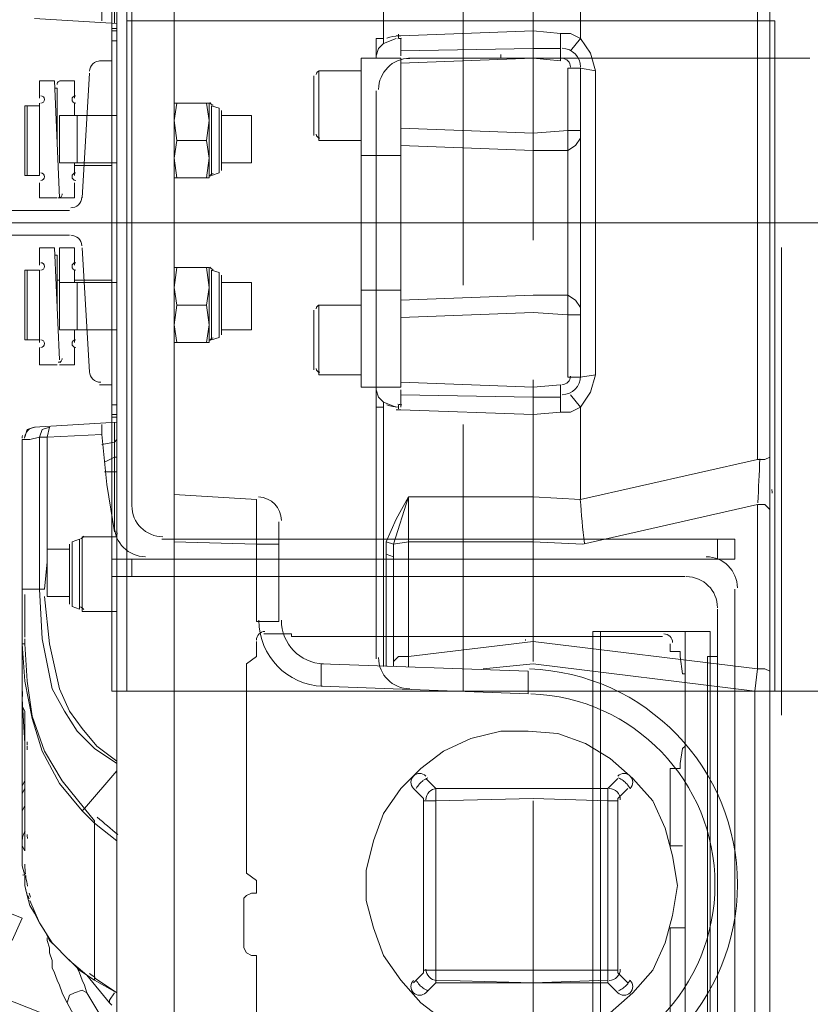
# Model space of a CAD drawing. Header units: millimetres. Extents: x 204754 to 499005, y -178579 to -103222.
# Tile 41 of 178: x 220667 to 220870, y -125554 to -125301. Entities that reach past the tile are written whole.
import ezdxf

# ---------------------------------------------------------------- set-up
doc = ezdxf.new("R2010")
doc.units = ezdxf.units.MM
doc.header["$MEASUREMENT"] = 0
doc.linetypes.add('Przerywana', pattern=[240, 120, -120])
doc.layers.get('0').update_dxf_attribs({"color": 252, "lineweight": 5})
doc.layers.add('Nowe_820-G Rysunki Obrazki_Nr_pióra__161', color=252, linetype='Continuous', lineweight=5)
doc.layers.add('Nowe_Nowe_220(1)-A Ściany zewnętrzne_Nr_pióra__103', color=252, linetype='Continuous', lineweight=5)

# ---------------------------------------------------------------- blocks, each defined once
blk = doc.blocks.new('podkład 20251118')
at = {"layer": 'Nowe_820-G Rysunki Obrazki_Nr_pióra__161', "color": 252, "linetype": 'Continuous', "lineweight": 5}
for p, q in [((220667.6, -125531.58), (219495.33, -125070.48)), ((220859.46, -125078.15), (220859.46, -125662.05)), ((220691.9, -125625.6), (220691.9, -125080.71)), ((220706.61, -125080.71), (220706.61, -125625.6)), ((220856.26, -125163.85), (220856.26, -125413.91)), ((220690.62, -125473.39), (220690.62, -125278.97)), ((220690.62, -125431.18), (220690.62, -125278.97)), ((220694.46, -125473.39), (220694.46, -125278.97)), ((220695.74, -125278.97), (220695.74, -125426.06)), ((220810.85, -125305.83), (220810.85, -125282.16)), ((220760.33, -125282.8), (220760.33, -125305.83)), ((220798.7, -125357.63), (220798.7, -125285.36)), ((220780.8, -125293.04), (220780.8, -125351.23)), ((220691.26, -125301.99), (220691.26, -125296.87)), ((220688.06, -125301.35), (220688.06, -125298.79)), ((220691.9, -125301.99), (220670.8, -125300.71)), ((220694.46, -125301.35), (220860.74, -125301.35)), ((220753.3, -125301.35), (220808.3, -125301.35)), ((220780.8, -125301.35), (220780.8, -125369.14)), ((220860.74, -125473.39), (220860.74, -125301.35)), ((220690.62, -125303.27), (220690.62, -125325.65)), ((220691.9, -125303.27), (220690.62, -125303.27)), ((220690.62, -125303.91), (220691.9, -125303.91)), ((220763.53, -125305.19), (220764.81, -125305.19)), ((220764.81, -125305.19), (220798.7, -125303.91)), ((220798.7, -125303.91), (220805.74, -125304.55)), ((220805.74, -125308.39), (220805.74, -125304.55)), ((220805.74, -125304.55), (220808.3, -125304.55)), ((220808.3, -125304.55), (220810.85, -125305.83)), ((220690.62, -125306.47), (220691.9, -125306.47)), ((220758.41, -125305.83), (220758.41, -125310.94)), ((220760.33, -125305.83), (220758.41, -125305.83)), ((220759.05, -125308.39), (220760.33, -125307.11)), ((220760.33, -125305.83), (220760.33, -125307.11)), ((220760.33, -125307.11), (220763.53, -125305.83)), ((220764.81, -125305.83), (220764.81, -125310.3)), ((220808.3, -125309.03), (220810.85, -125305.83)), ((220813.41, -125309.66), (220810.85, -125305.83)), ((220758.41, -125310.3), (220759.05, -125308.39)), ((220798.7, -125308.39), (220764.81, -125309.03)), ((220798.7, -125308.39), (220805.74, -125308.39)), ((220805.74, -125308.39), (220805.74, -125311.58)), ((220814.69, -125314.14), (220813.41, -125309.66)), ((220690.62, -125311.58), (220687.42, -125311.58)), ((220690.62, -125394.72), (220690.62, -125311.58)), ((220764.81, -125310.94), (220754.57, -125310.94)), ((220754.57, -125395.36), (220754.57, -125310.94)), ((220798.7, -125310.94), (220764.81, -125312.22)), ((220764.81, -125395.36), (220764.81, -125310.94)), ((220766.73, -125310.94), (220869.69, -125310.94)), ((220798.7, -125310.94), (220805.74, -125311.58)), ((220684.87, -125314.78), (220682.95, -125346.76)), ((220742.42, -125330.77), (220742.42, -125315.42)), ((220754.57, -125314.14), (220743.7, -125314.14)), ((220743.7, -125332.05), (220743.7, -125314.14)), ((220810.85, -125313.5), (220807.66, -125313.5)), ((220807.66, -125313.5), (220807.66, -125329.49)), ((220810.85, -125313.5), (220810.85, -125392.8)), ((220810.85, -125313.5), (220814.69, -125314.14)), ((220814.69, -125314.14), (220814.69, -125392.16)), ((220672.07, -125316.7), (220672.07, -125321.18)), ((220675.91, -125316.7), (220672.07, -125316.7)), ((220675.91, -125316.7), (220677.19, -125346.76)), ((220681.03, -125316.7), (220677.19, -125316.7)), ((220681.03, -125321.18), (220681.03, -125316.7)), ((220675.91, -125318.62), (220676.55, -125318.62)), ((220676.55, -125332.05), (220676.55, -125318.62)), ((220758.41, -125319.26), (220758.41, -125465.07)), ((220668.24, -125341), (220668.24, -125323.1)), ((220668.24, -125323.1), (220668.88, -125323.1)), ((220668.88, -125341), (220668.88, -125323.1)), ((220668.88, -125323.1), (220670.16, -125323.1)), ((220672.07, -125323.1), (220670.16, -125323.1)), ((220672.07, -125322.46), (220672.07, -125341)), ((220681.03, -125325.65), (220681.03, -125322.46)), ((220706.61, -125322.46), (220715.56, -125322.46)), ((220707.25, -125322.46), (220706.61, -125326.93)), ((220714.92, -125322.46), (220715.56, -125326.93)), ((220715.56, -125341.64), (220715.56, -125322.46)), ((220716.2, -125323.1), (220716.2, -125341)), ((220718.12, -125323.73), (220716.2, -125323.1)), ((220677.19, -125325.65), (220677.19, -125337.8)), ((220691.9, -125325.65), (220677.19, -125325.65)), ((220677.19, -125325.65), (220681.67, -125325.65)), ((220681.03, -125325.65), (220690.62, -125325.65)), ((220681.67, -125337.8), (220681.67, -125325.65)), ((220681.67, -125325.65), (220681.67, -125337.8)), ((220718.12, -125323.73), (220718.12, -125340.36)), ((220718.76, -125339.72), (220718.76, -125324.37)), ((220718.76, -125325.65), (220726.43, -125325.65)), ((220726.43, -125337.8), (220726.43, -125325.65)), ((220726.43, -125325.65), (220726.43, -125326.93)), ((220706.61, -125326.93), (220707.25, -125332.05)), ((220715.56, -125326.93), (220714.92, -125332.05)), ((220726.43, -125337.16), (220726.43, -125326.93)), ((220726.43, -125326.93), (220726.43, -125337.16)), ((220764.81, -125328.85), (220798.7, -125330.13)), ((220807.66, -125329.49), (220798.7, -125330.13)), ((220810.85, -125329.49), (220807.66, -125329.49)), ((220807.66, -125329.49), (220807.66, -125334.61)), ((220707.25, -125332.05), (220706.61, -125336.53)), ((220707.25, -125332.05), (220714.92, -125332.05)), ((220714.92, -125332.05), (220715.56, -125336.53)), ((220754.57, -125332.05), (220743.7, -125332.05)), ((220764.81, -125333.33), (220798.7, -125334.61)), ((220809.57, -125333.33), (220807.66, -125334.61)), ((220810.85, -125331.41), (220809.57, -125333.33)), ((220807.66, -125334.61), (220798.7, -125334.61)), ((220807.66, -125334.61), (220807.66, -125371.7)), ((220691.9, -125337.8), (220677.19, -125337.8)), ((220677.19, -125337.8), (220681.67, -125337.8)), ((220681.03, -125341), (220681.03, -125337.8)), ((220690.62, -125337.8), (220690.62, -125368.5)), ((220706.61, -125336.53), (220707.25, -125341.64)), ((220715.56, -125336.53), (220714.92, -125341.64)), ((220718.76, -125337.8), (220726.43, -125337.8)), ((220726.43, -125337.8), (220726.43, -125337.16)), ((220764.81, -125335.89), (220754.57, -125335.89)), ((220681.03, -125338.44), (220690.62, -125338.44)), ((220718.12, -125340.36), (220716.2, -125341)), ((220668.88, -125341), (220668.24, -125341)), ((220670.16, -125341), (220668.88, -125341)), ((220672.07, -125341), (220670.16, -125341)), ((220672.07, -125342.92), (220672.07, -125346.76)), ((220681.03, -125346.76), (220681.03, -125342.92)), ((220706.61, -125341.64), (220715.56, -125341.64)), ((220672.07, -125346.76), (220676.55, -125346.76)), ((220677.19, -125346.76), (220681.03, -125346.76)), ((220679.75, -125349.96), (220654.81, -125349.96)), ((220637.54, -125353.15), (220709.81, -125353.15)), ((220649.69, -125353.15), (220697.66, -125353.15)), ((220690.62, -125353.15), (220694.46, -125353.15)), ((220690.62, -125353.15), (220757.77, -125353.15)), ((220733.47, -125353.15), (220805.1, -125353.15)), ((220745.62, -125353.15), (220817.89, -125353.15)), ((220789.75, -125353.15), (220846.67, -125353.15)), ((220793.59, -125353.15), (220860.74, -125353.15)), ((220841.55, -125353.15), (220889.52, -125353.15)), ((220853.7, -125353.15), (220925.97, -125353.15)), ((220654.81, -125356.35), (220679.75, -125356.35)), ((220672.07, -125359.55), (220672.07, -125364.03)), ((220675.91, -125359.55), (220672.07, -125359.55)), ((220677.19, -125388.33), (220675.91, -125359.55)), ((220677.19, -125368.5), (220677.19, -125359.55)), ((220677.19, -125359.55), (220681.03, -125359.55)), ((220681.03, -125359.55), (220681.03, -125364.03)), ((220682.95, -125359.55), (220684.87, -125391.53)), ((220676.55, -125361.47), (220675.91, -125361.47)), ((220676.55, -125361.47), (220676.55, -125365.3)), ((220668.24, -125383.21), (220668.24, -125365.3)), ((220668.24, -125365.3), (220668.88, -125365.3)), ((220668.88, -125383.21), (220668.88, -125365.3)), ((220668.88, -125365.3), (220670.16, -125365.3)), ((220672.07, -125365.3), (220670.16, -125365.3)), ((220672.07, -125365.3), (220672.07, -125383.85)), ((220676.55, -125374.26), (220676.55, -125365.3)), ((220681.03, -125365.3), (220681.03, -125368.5)), ((220706.61, -125364.66), (220715.56, -125364.66)), ((220707.25, -125364.66), (220706.61, -125369.78)), ((220714.92, -125364.66), (220715.56, -125369.78)), ((220715.56, -125383.85), (220715.56, -125364.66)), ((220716.2, -125365.3), (220716.2, -125383.21)), ((220718.12, -125365.94), (220716.2, -125365.3)), ((220718.12, -125365.94), (220718.12, -125382.57)), ((220676.55, -125367.86), (220677.19, -125367.86)), ((220677.19, -125368.5), (220677.19, -125380.65)), ((220691.9, -125368.5), (220677.19, -125368.5)), ((220677.19, -125368.5), (220681.67, -125368.5)), ((220681.03, -125367.86), (220690.62, -125367.86)), ((220681.67, -125380.65), (220681.67, -125368.5)), ((220681.67, -125368.5), (220681.67, -125380.65)), ((220718.76, -125381.93), (220718.76, -125366.58)), ((220718.76, -125368.5), (220726.43, -125368.5)), ((220726.43, -125380.65), (220726.43, -125368.5)), ((220726.43, -125368.5), (220726.43, -125369.14)), ((220706.61, -125369.78), (220707.25, -125374.26)), ((220715.56, -125369.78), (220714.92, -125374.26)), ((220726.43, -125379.37), (220726.43, -125369.14)), ((220726.43, -125369.14), (220726.43, -125379.37)), ((220764.81, -125370.42), (220754.57, -125370.42)), ((220798.7, -125371.7), (220764.81, -125372.98)), ((220798.7, -125371.7), (220807.66, -125371.7)), ((220807.66, -125371.7), (220807.66, -125376.82)), ((220809.57, -125372.98), (220807.66, -125371.7)), ((220810.85, -125374.9), (220809.57, -125372.98)), ((220707.25, -125374.26), (220706.61, -125379.37)), ((220707.25, -125374.26), (220714.92, -125374.26)), ((220714.92, -125374.26), (220715.56, -125379.37)), ((220742.42, -125390.89), (220742.42, -125375.54)), ((220743.7, -125392.16), (220743.7, -125374.26)), ((220754.57, -125374.26), (220743.7, -125374.26)), ((220798.7, -125376.18), (220764.81, -125377.46)), ((220798.7, -125376.18), (220807.66, -125376.82)), ((220810.85, -125376.82), (220807.66, -125376.82)), ((220807.66, -125376.82), (220807.66, -125392.8)), ((220691.9, -125380.65), (220677.19, -125380.65)), ((220677.19, -125380.65), (220681.67, -125380.65)), ((220681.03, -125380.65), (220681.03, -125383.85)), ((220681.03, -125380.65), (220690.62, -125380.65)), ((220690.62, -125380.65), (220690.62, -125403.04)), ((220706.61, -125379.37), (220707.25, -125383.85)), ((220715.56, -125379.37), (220714.92, -125383.85)), ((220718.76, -125380.65), (220726.43, -125380.65)), ((220726.43, -125380.65), (220726.43, -125379.37)), ((220668.88, -125383.21), (220668.24, -125383.21)), ((220670.16, -125383.21), (220668.88, -125383.21)), ((220672.07, -125383.21), (220670.16, -125383.21)), ((220706.61, -125383.85), (220715.56, -125383.85)), ((220718.12, -125382.57), (220716.2, -125383.21)), ((220672.07, -125385.13), (220672.07, -125389.61)), ((220681.03, -125385.13), (220681.03, -125389.61)), ((220672.07, -125389.61), (220676.55, -125389.61)), ((220681.03, -125389.61), (220677.19, -125389.61)), ((220754.57, -125392.16), (220743.7, -125392.16)), ((220798.7, -125465.71), (220798.7, -125393.44)), ((220810.85, -125392.8), (220807.66, -125392.8)), ((220810.85, -125392.8), (220814.69, -125392.16)), ((220813.41, -125396.64), (220814.69, -125392.16)), ((220687.42, -125394.72), (220690.62, -125394.72)), ((220764.81, -125395.36), (220754.57, -125395.36)), ((220759.05, -125397.92), (220758.41, -125396)), ((220764.81, -125394.08), (220798.7, -125395.36)), ((220764.81, -125396), (220764.81, -125400.48)), ((220805.74, -125394.72), (220798.7, -125395.36)), ((220798.7, -125395.36), (220798.7, -125397.92)), ((220805.74, -125397.92), (220805.74, -125394.72)), ((220760.33, -125399.2), (220759.05, -125397.92)), ((220798.7, -125397.92), (220764.81, -125397.28)), ((220764.81, -125397.28), (220798.7, -125397.92)), ((220805.74, -125397.92), (220798.7, -125397.92)), ((220798.7, -125397.92), (220798.7, -125402.4)), ((220805.74, -125397.92), (220805.74, -125401.76)), ((220808.3, -125397.28), (220810.85, -125400.48)), ((220810.85, -125400.48), (220813.41, -125396.64)), ((220691.9, -125399.84), (220690.62, -125399.84)), ((220760.33, -125400.48), (220758.41, -125400.48)), ((220763.53, -125400.48), (220760.33, -125399.2)), ((220760.33, -125399.2), (220760.33, -125400.48)), ((220760.33, -125400.48), (220760.33, -125466.99)), ((220764.81, -125401.12), (220763.53, -125401.12)), ((220798.7, -125402.4), (220764.81, -125401.12)), ((220810.85, -125400.48), (220808.3, -125401.76)), ((220810.85, -125400.48), (220810.85, -125424.14)), ((220691.9, -125402.4), (220690.62, -125402.4)), ((220691.9, -125403.04), (220690.62, -125403.04)), ((220805.74, -125401.76), (220798.7, -125402.4)), ((220808.3, -125401.76), (220805.74, -125401.76)), ((220668.24, -125408.15), (220668.88, -125406.23)), ((220668.88, -125406.23), (220670.8, -125405.6)), ((220670.8, -125405.6), (220691.9, -125404.32)), ((220672.07, -125408.15), (220672.71, -125406.23)), ((220672.71, -125406.23), (220674.63, -125405.6)), ((220674.63, -125405.6), (220673.99, -125408.15)), ((220688.06, -125404.96), (220688.06, -125407.51)), ((220691.26, -125409.43), (220691.26, -125404.32)), ((220780.8, -125404.96), (220780.8, -125473.39)), ((220667.6, -125408.79), (220667.6, -125516.87)), ((220667.6, -125447.16), (220667.6, -125408.79)), ((220667.6, -125408.79), (220669.52, -125408.79)), ((220669.52, -125408.79), (220672.07, -125408.15)), ((220672.07, -125408.15), (220672.07, -125447.16)), ((220672.07, -125408.15), (220673.99, -125408.15)), ((220673.99, -125408.15), (220672.07, -125408.15)), ((220673.99, -125408.15), (220688.06, -125407.51)), ((220673.99, -125408.15), (220673.99, -125438.21)), ((220688.06, -125407.51), (220689.34, -125420.3)), ((220691.26, -125409.43), (220691.9, -125408.79)), ((220691.26, -125409.43), (220688.06, -125410.07)), ((220691.26, -125413.27), (220691.26, -125409.43)), ((220691.26, -125413.27), (220688.7, -125414.55)), ((220691.26, -125417.11), (220691.26, -125413.27)), ((220691.26, -125413.27), (220691.9, -125413.27)), ((220810.85, -125424.14), (220856.26, -125413.91)), ((220858.18, -125413.91), (220856.26, -125413.91)), ((220859.46, -125413.27), (220858.18, -125413.91)), ((220691.26, -125417.11), (220688.7, -125417.11)), ((220691.26, -125417.11), (220691.26, -125431.82)), ((220691.26, -125417.11), (220691.9, -125417.11)), ((220689.34, -125420.3), (220691.26, -125432.46)), ((220727.71, -125424.14), (220706.61, -125422.86)), ((220727.71, -125424.14), (220727.71, -125435.65)), ((220762.89, -125435.65), (220766.73, -125423.5)), ((220763.53, -125429.26), (220766.73, -125423.5)), ((220766.73, -125423.5), (220766.73, -125435.01)), ((220766.73, -125423.5), (220798.7, -125423.5)), ((220798.7, -125435.01), (220798.7, -125423.5)), ((220810.85, -125424.14), (220798.7, -125423.5)), ((220811.49, -125435.65), (220856.26, -125425.42)), ((220856.26, -125425.42), (220856.26, -125467.63)), ((220858.18, -125425.42), (220856.26, -125425.42)), ((220859.46, -125426.7), (220858.18, -125425.42)), ((220760.97, -125435.01), (220763.53, -125429.26)), ((220733.47, -125455.48), (220733.47, -125429.9)), ((220680.39, -125435.01), (220682.31, -125434.37)), ((220682.31, -125434.37), (220682.31, -125452.28)), ((220682.95, -125433.73), (220682.95, -125452.92)), ((220682.95, -125433.73), (220691.9, -125433.73)), ((220691.26, -125433.73), (220691.9, -125433.73)), ((220850.5, -125434.37), (220703.41, -125434.37)), ((220846.03, -125439.49), (220846.03, -125434.37)), ((220850.5, -125439.49), (220850.5, -125434.37)), ((220673.99, -125436.93), (220673.99, -125449.08)), ((220673.99, -125436.93), (220673.99, -125438.21)), ((220679.75, -125436.93), (220673.99, -125436.93)), ((220679.75, -125451), (220679.75, -125435.65)), ((220680.39, -125451.64), (220680.39, -125435.01)), ((220727.71, -125435.65), (220706.61, -125435.01)), ((220727.71, -125455.48), (220727.71, -125435.65)), ((220727.71, -125435.65), (220733.47, -125435.65)), ((220760.97, -125438.21), (220760.97, -125435.01)), ((220762.89, -125435.65), (220760.97, -125435.01)), ((220766.73, -125435.01), (220762.89, -125435.65)), ((220762.89, -125438.85), (220762.89, -125435.65)), ((220766.73, -125464.43), (220766.73, -125435.01)), ((220798.7, -125435.01), (220766.73, -125435.01)), ((220811.49, -125435.65), (220798.7, -125435.01)), ((220673.99, -125448.44), (220673.99, -125438.21)), ((220673.99, -125438.21), (220673.99, -125448.44)), ((220760.97, -125466.99), (220760.97, -125438.21)), ((220762.89, -125438.85), (220760.97, -125438.21)), ((220762.89, -125438.85), (220762.89, -125466.99)), ((220673.99, -125440.13), (220673.35, -125447.16)), ((220842.83, -125439.49), (220690.62, -125439.49)), ((220690.62, -125439.49), (220690.62, -125443.97)), ((220695.74, -125439.49), (220695.74, -125443.97)), ((220698.93, -125439.49), (220850.5, -125439.49)), ((220690.62, -125443.97), (220837.71, -125443.97)), ((220673.35, -125447.16), (220667.6, -125447.16)), ((220667.6, -125449.08), (220667.6, -125447.16)), ((220672.07, -125447.16), (220672.71, -125459.96)), ((220673.35, -125449.08), (220674.63, -125461.23)), ((220673.99, -125447.62), (220673.99, -125448.38)), ((220673.99, -125449.08), (220673.99, -125448.44)), ((220679.75, -125449.08), (220673.99, -125449.08)), ((220850.5, -125447.16), (220850.5, -125893.56)), ((220680.39, -125451.64), (220682.31, -125452.28)), ((220682.95, -125452.92), (220691.9, -125452.92)), ((220846.03, -125893.56), (220846.03, -125452.28)), ((220727.71, -125455.48), (220733.47, -125455.48)), ((220729.63, -125458.68), (220736.67, -125458.68)), ((220736.67, -125459.32), (220736.67, -125458.68)), ((220736.67, -125459.32), (220831.96, -125459.32)), ((220814.05, -125458.04), (220814.05, -125858.39)), ((220844.11, -125458.04), (220814.05, -125458.04)), ((220815.97, -125858.39), (220815.97, -125458.04)), ((220837.71, -125858.39), (220837.71, -125458.04)), ((220844.11, -125858.39), (220844.11, -125458.04)), ((220667.6, -125461.23), (220668.24, -125461.23)), ((220668.24, -125470.83), (220667.6, -125461.23)), ((220668.24, -125461.23), (220668.24, -125459.96)), ((220668.88, -125470.83), (220668.24, -125461.23)), ((220672.71, -125459.96), (220673.99, -125466.35)), ((220674.63, -125461.23), (220677.19, -125472.75)), ((220727.71, -125464.43), (220727.71, -125460.6)), ((220766.73, -125464.43), (220798.7, -125460.6)), ((220798.7, -125460.6), (220856.26, -125467.63)), ((220833.88, -125461.23), (220833.88, -125463.15)), ((220727.71, -125464.43), (220725.16, -125466.35)), ((220762.89, -125465.71), (220764.17, -125464.43)), ((220764.17, -125464.43), (220766.73, -125464.43)), ((220766.73, -125466.99), (220766.73, -125464.43)), ((220835.8, -125463.15), (220833.88, -125463.15)), ((220836.43, -125463.15), (220835.8, -125463.15)), ((220836.43, -125464.43), (220836.43, -125463.15)), ((220837.07, -125468.91), (220836.43, -125464.43)), ((220846.03, -125464.43), (220843.47, -125464.43)), ((220843.47, -125464.43), (220843.47, -125764.37)), ((220673.99, -125466.35), (220675.27, -125472.75)), ((220725.16, -125520.07), (220725.16, -125466.35)), ((220797.42, -125468.27), (220744.34, -125466.35)), ((220744.34, -125472.11), (220744.34, -125466.35)), ((220762.89, -125466.99), (220762.89, -125465.71)), ((220785.91, -125467.63), (220798.7, -125466.35)), ((220798.7, -125466.35), (220855.62, -125473.39)), ((220797.42, -125474.03), (220797.42, -125468.27)), ((220837.07, -125468.91), (220837.71, -125468.91)), ((220837.71, -125468.91), (220837.71, -125487.46)), ((220856.26, -125467.63), (220855.62, -125473.39)), ((220858.18, -125467.63), (220856.26, -125467.63)), ((220859.46, -125468.27), (220858.18, -125467.63)), ((220667.6, -125471.47), (220667.6, -125474.03)), ((220667.6, -125472.11), (220667.6, -125475.3)), ((220670.16, -125480.42), (220668.24, -125470.83)), ((220670.16, -125479.78), (220668.88, -125470.83)), ((220797.42, -125474.03), (220744.34, -125472.11)), ((220675.27, -125472.75), (220678.47, -125478.5)), ((220677.19, -125472.75), (220679.75, -125478.5)), ((220860.74, -125473.39), (220690.62, -125473.39)), ((220933.64, -125473.39), (220766.73, -125473.39)), ((220855.62, -125473.39), (220855.62, -125638.39)), ((220859.46, -125473.39), (220855.62, -125473.39)), ((220667.6, -125475.3), (220667.6, -125477.22)), ((220668.24, -125486.82), (220667.6, -125475.3)), ((220667.6, -125477.22), (220668.24, -125478.5)), ((220667.6, -125477.86), (220667.6, -125478.5)), ((220668.24, -125478.5), (220668.24, -125487.46)), ((220673.35, -125488.73), (220670.16, -125479.78)), ((220678.47, -125478.5), (220681.67, -125483.62)), ((220679.75, -125478.5), (220682.95, -125482.98)), ((220672.71, -125488.73), (220670.16, -125480.42)), ((220681.67, -125483.62), (220686.14, -125488.1)), ((220682.95, -125482.98), (220686.78, -125487.46)), ((220790.39, -125483.62), (220782.71, -125485.54)), ((220797.42, -125483.62), (220790.39, -125483.62)), ((220805.1, -125484.26), (220797.42, -125483.62)), ((220812.13, -125486.82), (220805.1, -125484.26)), ((220668.24, -125487.46), (220668.24, -125511.76)), ((220668.24, -125487.46), (220668.24, -125488.73)), ((220686.78, -125487.46), (220691.9, -125491.29)), ((220782.71, -125485.54), (220775.68, -125488.73)), ((220818.53, -125490.65), (220812.13, -125486.82)), ((220837.71, -125487.46), (220837.07, -125488.1)), ((220730.91, -125578.91), (220505.16, -125490.01)), ((220668.24, -125511.76), (220668.24, -125488.73)), ((220677.19, -125497.05), (220672.71, -125488.73)), ((220677.83, -125496.41), (220673.35, -125488.73)), ((220686.14, -125488.1), (220691.9, -125491.93)), ((220775.68, -125488.73), (220769.92, -125493.21)), ((220836.43, -125491.93), (220837.07, -125488.1)), ((220824.28, -125495.77), (220818.53, -125490.65)), ((220836.43, -125493.21), (220836.43, -125491.93)), ((220691.9, -125493.85), (220683.59, -125503.44)), ((220769.92, -125493.21), (220764.81, -125498.33)), ((220833.88, -125493.21), (220833.88, -125513.04)), ((220835.8, -125493.21), (220833.88, -125493.21)), ((220835.8, -125493.21), (220836.43, -125493.21)), ((220668.24, -125496.41), (220667.6, -125497.69)), ((220668.24, -125496.41), (220667.6, -125497.69)), ((220682.95, -125504.08), (220677.19, -125497.05)), ((220683.59, -125503.44), (220677.83, -125496.41)), ((220771.2, -125495.77), (220773.76, -125498.33)), ((220817.89, -125498.33), (220820.45, -125495.77)), ((220829.4, -125501.53), (220824.28, -125495.77)), ((220667.6, -125499.61), (220668.24, -125498.33)), ((220764.81, -125498.33), (220760.33, -125504.72)), ((220770.56, -125500.89), (220768, -125498.33)), ((220773.76, -125498.33), (220798.7, -125498.33)), ((220773.76, -125498.33), (220817.89, -125498.33)), ((220773.76, -125498.33), (220773.76, -125501.53)), ((220798.7, -125498.33), (220817.89, -125498.33)), ((220817.89, -125498.33), (220817.89, -125501.53)), ((220823, -125498.33), (220820.45, -125500.89)), ((220770.56, -125501.53), (220770.56, -125500.89)), ((220770.56, -125545.01), (220770.56, -125501.53)), ((220770.56, -125501.53), (220773.76, -125501.53)), ((220773.76, -125501.53), (220798.7, -125500.89)), ((220773.76, -125545.01), (220773.76, -125501.53)), ((220798.7, -125500.89), (220817.89, -125501.53)), ((220798.7, -125573.79), (220798.7, -125501.53)), ((220817.89, -125501.53), (220817.89, -125545.01)), ((220820.45, -125501.53), (220817.89, -125501.53)), ((220820.45, -125500.89), (220820.45, -125545.65)), ((220832.6, -125508.56), (220829.4, -125501.53)), ((220668.24, -125502.8), (220667.6, -125504.08)), ((220682.95, -125504.08), (220683.59, -125503.44)), ((220686.14, -125507.28), (220682.95, -125504.08)), ((220686.14, -125506.64), (220683.59, -125503.44)), ((220760.33, -125504.72), (220757.77, -125511.76)), ((220686.14, -125507.28), (220686.14, -125506.64)), ((220686.14, -125546.93), (220686.14, -125507.28)), ((220691.9, -125511.76), (220686.14, -125507.28)), ((220834.52, -125515.6), (220832.6, -125508.56)), ((220667.6, -125512.4), (220667.6, -125513.04)), ((220668.24, -125514.32), (220668.24, -125511.76)), ((220757.77, -125511.76), (220755.85, -125519.43)), ((220667.6, -125513.04), (220668.24, -125514.32)), ((220833.88, -125513.04), (220837.07, -125513.04)), ((220837.71, -125513.68), (220837.71, -125534.14)), ((220667.6, -125516.87), (220667.6, -125518.15)), ((220667.62, -125517.78), (220667.62, -125517.8)), ((220835.8, -125523.27), (220834.52, -125515.6)), ((220667.6, -125518.15), (220668.24, -125520.71)), ((220725.16, -125520.07), (220727.71, -125521.99)), ((220755.85, -125519.43), (220755.85, -125527.11)), ((220667.83, -125520.38), (220667.86, -125520.63)), ((220668.24, -125520.71), (220668.24, -125523.27)), ((220727.71, -125525.19), (220727.71, -125521.99)), ((220668.24, -125523.27), (220668.88, -125525.83)), ((220725.16, -125525.83), (220726.43, -125525.19)), ((220726.43, -125525.19), (220727.71, -125525.19)), ((220834.52, -125530.94), (220835.8, -125523.27)), ((220668.88, -125525.83), (220669.52, -125528.39)), ((220669.52, -125527.11), (220672.07, -125532.86)), ((220724.52, -125526.47), (220725.16, -125525.83)), ((220724.52, -125529.03), (220724.52, -125526.47)), ((220755.85, -125527.11), (220757.77, -125534.14)), ((220669.52, -125528.39), (220670.8, -125530.3)), ((220670.8, -125530.3), (220672.07, -125532.86)), ((220724.52, -125529.03), (220724.52, -125537.34)), ((220665.04, -125537.34), (220667.6, -125531.58)), ((220672.07, -125532.86), (220673.35, -125534.78)), ((220672.07, -125532.86), (220675.27, -125537.98)), ((220832.6, -125537.98), (220834.52, -125530.94)), ((220673.35, -125534.78), (220674.63, -125537.34)), ((220757.77, -125534.14), (220760.33, -125541.18)), ((220833.88, -125608.33), (220833.88, -125534.14)), ((220833.88, -125534.14), (220837.71, -125534.14)), ((220673.99, -125536.7), (220673.99, -125537.34)), ((220673.99, -125537.34), (220674.63, -125539.26)), ((220674.63, -125537.34), (220676.55, -125539.26)), ((220675.27, -125537.98), (220679.75, -125542.46)), ((220724.52, -125539.26), (220724.52, -125537.34)), ((220829.4, -125545.01), (220832.6, -125537.98)), ((220674.63, -125539.26), (220674.63, -125540.54)), ((220674.63, -125540.54), (220675.27, -125542.46)), ((220676.55, -125539.26), (220678.47, -125541.18)), ((220725.16, -125540.54), (220724.52, -125539.26)), ((220726.43, -125541.18), (220725.16, -125540.54)), ((220675.27, -125542.46), (220675.27, -125544.37)), ((220678.47, -125541.18), (220680.39, -125543.1)), ((220679.75, -125542.46), (220684.23, -125546.29)), ((220727.71, -125541.18), (220726.43, -125541.18)), ((220727.71, -125562.28), (220727.71, -125541.18)), ((220760.33, -125541.18), (220764.81, -125547.57)), ((220675.27, -125544.37), (220675.91, -125545.65)), ((220680.39, -125543.1), (220682.31, -125545.01)), ((220682.31, -125545.65), (220681.67, -125544.37)), ((220682.31, -125545.01), (220684.23, -125546.29)), ((220770.56, -125545.65), (220770.56, -125545.01)), ((220770.56, -125545.01), (220773.76, -125545.01)), ((220798.7, -125545.01), (220773.76, -125545.01)), ((220773.76, -125547.57), (220773.76, -125545.01)), ((220817.89, -125545.01), (220798.7, -125545.01)), ((220820.45, -125545.01), (220817.89, -125545.01)), ((220817.89, -125547.57), (220817.89, -125545.01)), ((220824.28, -125550.77), (220829.4, -125545.01)), ((220675.91, -125545.65), (220676.55, -125547.57)), ((220676.55, -125547.57), (220677.19, -125548.85)), ((220682.95, -125547.57), (220682.31, -125545.65)), ((220683.59, -125548.85), (220682.95, -125547.57)), ((220684.23, -125546.29), (220689.98, -125553.33)), ((220684.23, -125546.29), (220686.14, -125547.57)), ((220691.9, -125550.77), (220686.14, -125546.93)), ((220686.14, -125547.57), (220686.14, -125546.93)), ((220686.14, -125546.93), (220686.14, -125547.57)), ((220686.14, -125547.57), (220691.9, -125550.77)), ((220764.81, -125547.57), (220769.92, -125553.33)), ((220768, -125548.21), (220770.56, -125545.65)), ((220798.7, -125548.21), (220773.76, -125547.57)), ((220773.76, -125548.21), (220773.76, -125547.57)), ((220817.89, -125547.57), (220798.7, -125548.21)), ((220817.89, -125548.21), (220817.89, -125547.57)), ((220820.45, -125545.65), (220823, -125548.21)), ((220677.19, -125548.85), (220677.83, -125550.77)), ((220681.03, -125550.77), (220682.95, -125550.13)), ((220682.95, -125550.13), (220684.23, -125550.77)), ((220684.23, -125550.77), (220683.59, -125548.85)), ((220773.76, -125548.21), (220771.2, -125550.77)), ((220817.89, -125548.21), (220773.76, -125548.21)), ((220820.45, -125550.77), (220817.89, -125548.21)), ((220677.83, -125550.77), (220678.47, -125552.05)), ((220678.47, -125552.05), (220679.11, -125553.33)), ((220679.11, -125553.33), (220679.75, -125551.41)), ((220679.75, -125551.41), (220681.03, -125550.77)), ((220691.9, -125563.56), (220684.23, -125550.77)), ((220691.26, -125550.77), (220689.98, -125552.69)), ((220689.98, -125552.69), (220689.98, -125553.33)), ((220818.53, -125555.89), (220824.28, -125550.77)), ((220679.11, -125553.33), (220691.9, -125576.35)), ((220689.98, -125553.33), (220690.62, -125553.97)), ((220769.92, -125553.33), (220775.68, -125557.8))]:
    blk.add_line(p, q, dxfattribs=at)
for centre, radius, start, end in [((220764.53, -125315.3), 10.11, 91.7244, 109.1351), ((220714.27, -125305.83), 49.9, 0.1751, 1.1971), ((220754.4, -125234.08), 72.48, 277.6064, 278.3935), ((220795.23, -125309.99), 4.84, 179.9368, 191.4217), ((220806.06, -125313.18), 4.8, 359.9903, 88.4612), ((220687.74, -125314.46), 2.88, 90.0045, 176.378), ((220767.05, -125318.94), 7.99, 90, 180), ((220806.06, -125313.18), 2.24, 359.9935, 88.4861), ((220744.02, -125315.1), 0.96, 90.0469, 179.9531), ((220677.5, -125317.66), 0.954, 136.0241, 182.4837), ((220677.51, -125317.67), 0.967, 90.0402, 135.824), ((220672.39, -125321.5), 0.96, 0.0469, 89.9531), ((220681.35, -125321.5), 0.96, 90.0469, 179.9531), ((220672.39, -125321.5), 0.96, 270.0469, 359.9531), ((220681.35, -125321.5), 0.96, 180.0469, 269.9531), ((220717.16, -125321.5), 1.59, 209.8791, 250.0091), ((220744.02, -125330.45), 0.96, 180.0464, 269.9536), ((220672.39, -125341.32), 0.96, 0.0469, 89.9531), ((220681.35, -125341.32), 0.96, 90.0469, 179.9531), ((220717.16, -125341.96), 1.59, 109.9909, 150.1209), ((220672.39, -125341.32), 0.96, 270.0469, 359.9531), ((220681.35, -125341.32), 0.96, 180.0469, 269.9531), ((220676.86, -125345.8), 0.97, 316.4263, 2.0816), ((220676.87, -125345.79), 0.967, 270.0402, 315.824), ((220680.07, -125346.44), 2.88, 270.0045, 356.378), ((220680.07, -125359.23), 2.88, 3.622, 89.9955), ((220672.39, -125364.35), 0.96, 0.0464, 89.9536), ((220681.35, -125364.35), 0.96, 90.0464, 179.9536), ((220672.39, -125364.34), 0.96, 270.0469, 359.9531), ((220681.35, -125364.34), 0.96, 180.0469, 269.9531), ((220717.16, -125363.71), 1.59, 209.8791, 250.0091), ((220744.02, -125375.22), 0.96, 90.0469, 179.9531), ((220672.39, -125384.17), 0.96, 0.0469, 89.9531), ((220681.35, -125384.17), 0.96, 90.0469, 179.9531), ((220717.16, -125384.16), 1.59, 109.9909, 150.1209), ((220672.39, -125384.17), 0.96, 270.0464, 359.9536), ((220681.35, -125384.17), 0.96, 180.0464, 269.9536), ((220676.87, -125388), 0.967, 270.0402, 315.824), ((220677.5, -125388.03), 0.941, 243.8959, 270.4329), ((220676.86, -125388.01), 0.97, 316.4263, 2.0816), ((220687.74, -125391.2), 2.88, 183.622, 269.9955), ((220744.02, -125390.57), 0.96, 180.0464, 269.9536), ((220806.06, -125392.48), 2.24, 271.5139, 0.0065), ((220806.06, -125392.49), 4.8, 271.5388, 0.0097), ((220764.47, -125390.68), 9.79, 250.5757, 268.5648), ((220771.97, -125344.2), 56.11, 261.8276, 262.3413), ((220714.27, -125399.84), 49.9, 358.8029, 359.8249), ((220757.02, -125455.43), 56.11, 81.8276, 82.3413), ((220671.11, -125408.47), 2.88, 92.9675, 179.9757), ((220671.11, -125408.46), 3.51, 168.601, 180.1497), ((219977.03, -125381.01), 880.46, 357.13613, 357.86826), ((220857.14, -125422.55), 2.95, 0.201, 18.6175), ((220728.04, -125429.58), 6.07, 359.9831, 88.0211), ((221053.31, -125406.86), 243.11, 184.0786, 186.7536), ((220703.73, -125425.74), 7.99, 180, 270), ((220699.25, -125430.86), 7.99, 180, 270), ((220682, -125432.78), 1.59, 289.6743, 330.0794), ((220715.62, -125427.36), 24.35, 192.0865, 192.7284), ((220668.11, -125438.09), 24.35, 12.0865, 12.7284), ((220704.11, -125430.09), 12.47, 191.4939, 192.6077), ((220679.76, -125435.54), 12.47, 11.4939, 12.6077), ((220843.15, -125446.85), 7.99, 360, 90), ((220838.03, -125451.96), 7.99, 360, 90), ((220745.48, -125447.45), 71.49, 179.2864, 180.1407), ((222158.97, -125446.04), 1490.73, 180.09824, 180.51754), ((220682, -125453.23), 1.59, 29.9206, 70.3257), ((220745.3, -125455.16), 16.95, 180.004, 267.9968), ((220745.31, -125455.16), 11.2, 180.013, 267.9875), ((220729.95, -125460.27), 2.24, 92.0553, 180.028), ((220832.28, -125460.91), 2.24, 0, 90), ((220793.01, -125460.29), 3.77, 359.3139, 3.1239), ((220767.05, -125464.75), 7.99, 180, 270), ((220795.82, -125522.95), 55.32, 359.999, 88.0007), ((220739.96, -125471.2), 72.37, 179.9581, 182.782), ((220669.9, -125473.7), 2.3, 180.2491, 192.9606), ((220796.47, -125522.95), 48.92, 359.9989, 88.006), ((220617.47, -125488.09), 51.4, 1.4668, 1.9631), ((220720.24, -125485.46), 51.4, 181.4668, 181.9631), ((220643.62, -125488.24), 25.26, 359.6564, 1.6997), ((220769.6, -125496.73), 2.24, 45, 135), ((220822.05, -125496.73), 2.24, 45, 135), ((220769.6, -125496.73), 2.24, 135, 225), ((220774.28, -125501.35), 6.32, 138.7548, 151.4403), ((220774.21, -125501.38), 6.29, 126.712, 138.0986), ((220774, -125501.09), 5.94, 112.4254, 126.6522), ((220818.32, -125501.02), 5.86, 53.1976, 66.7657), ((220818.22, -125501.16), 6.04, 41.3128, 53.1854), ((220818.24, -125501.18), 6.04, 27.3956, 41.4726), ((220822.05, -125496.73), 2.24, 315, 45), ((220774.08, -125501.21), 2.88, 90.967, 179.996), ((220818.21, -125501.21), 2.88, 0.004, 89.033), ((219812.72, -126550.35), 1362.11, 49.78833, 50.07775), ((220672.78, -125512), 5.17, 156.2197, 172.4636), ((220672.64, -125511.88), 5, 148.4882, 156.8887), ((220672.93, -125510.17), 4.06, 179.9714, 194.4271), ((220672.81, -125512.08), 4.57, 171.69, 180.0074), ((220715.48, -125516.35), 47.88, 180.2436, 181.7111), ((220673.46, -125517.75), 5.19, 180.5328, 183.7094), ((220699.07, -125516.61), 30.83, 182.7414, 186.8771), ((220701.74, -125516.34), 33.52, 187.3619, 191.1556), ((220644.74, -125527.86), 24.63, 11.3628, 11.813), ((220701.45, -125516.22), 33.91, 192.5109, 195.3876), ((220679.53, -125520.93), 10.84, 191.0601, 193.291), ((220706.25, -125515.2), 38.18, 195.2117, 196.8342), ((220795.82, -125522.95), 55.32, 271.9993, 0.001), ((220796.47, -125522.95), 48.92, 271.994, 0.0011), ((220690.13, -125519.43), 21.99, 196.8495, 199.1423), ((220774.08, -125544.7), 2.88, 179.9517, 268.9774), ((220818.21, -125544.7), 2.88, 271.0226, 0.0483), ((220708.56, -125509.56), 43.37, 236.8322, 239.157), ((220769.6, -125549.17), 2.24, 135, 225), ((220774.12, -125544.66), 6.12, 208.3708, 221.542), ((220818.09, -125544.62), 6.22, 318.7315, 332.4003), ((220822.05, -125549.17), 2.24, 315, 45), ((220774.07, -125544.71), 6.05, 221.4784, 233.3509), ((220774.09, -125544.64), 6.12, 233.6772, 247.4026), ((220818.18, -125544.64), 6.13, 293.5359, 306.5008), ((220818.22, -125544.71), 6.05, 306.6491, 318.5216), ((220769.6, -125549.17), 2.24, 225, 315), ((220822.05, -125549.17), 2.24, 225, 315)]:
    blk.add_arc(centre, radius, start, end, dxfattribs=at)
at = {"layer": 'Nowe_Nowe_220(1)-A Ściany zewnętrzne_Nr_pióra__103', "color": 252, "linetype": 'Przerywana', "lineweight": 5}
blk.add_line((220862.47, -126199.52), (220862.47, -123884.52), dxfattribs=at)

msp = doc.modelspace()

# ---------------------------------------------------------------- block references
msp.add_blockref('podkład 20251118', (0, 0))

doc.saveas('drawing.dxf')
